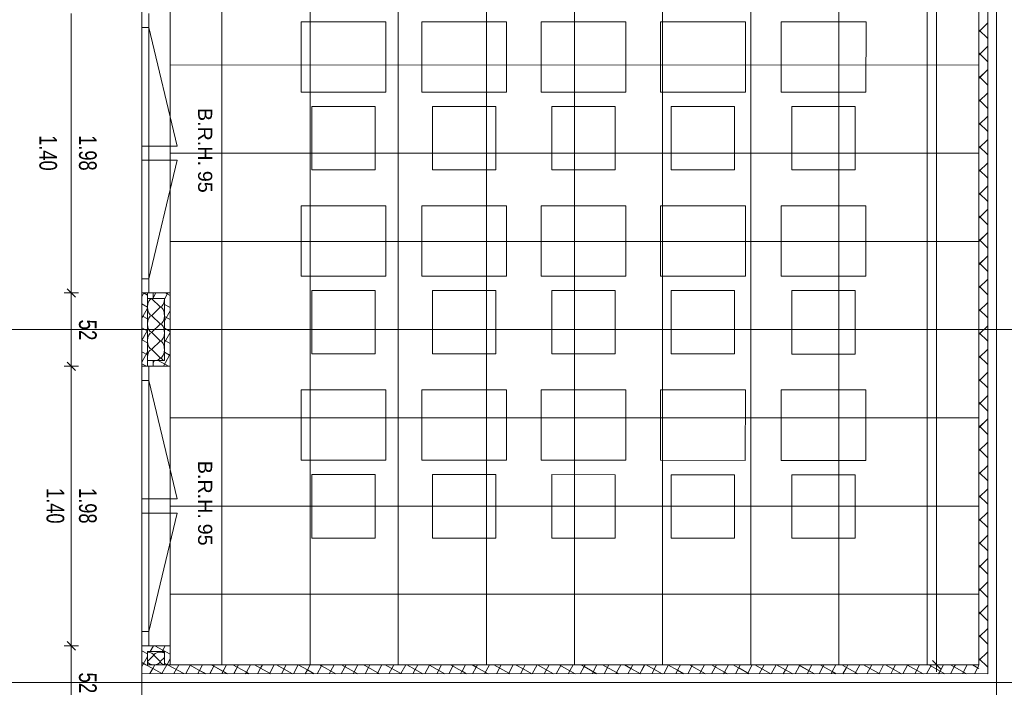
# Model space of a CAD drawing. Extents: x 229 to 926, y 37 to 878.
# Tile 67 of 201: x 364 to 504, y 415 to 509. Entities that reach past the tile are written whole.
import ezdxf
from ezdxf.lldxf.tags import DXFTag

# ---------------------------------------------------------------- set-up
doc = ezdxf.new("R2010")
doc.units = 0
doc.layers.get('0').update_dxf_attribs({"linetype": 'fein_strichliert', "lineweight": 13})
for name, color, linetype, lineweight in [('Ausstattung', 7, 'Continuous', 25), ('Axen', 7, 'Continuous', 25), ('Axen-A03CP9SWA9', 7, 'Continuous', 25), ('Deckenspiegel', 7, 'Continuous', 25), ('Fenster', 7, 'Continuous', 25), ('Fenster-A03CP9T0A9', 7, 'Continuous', 25), ('Fullfläche', 7, 'Continuous', 25), ('Fullfläche-A03CP9SXA9', 7, 'Continuous', 25), ('Maßlinien', 7, 'Continuous', 25), ('Maßlinien-A03CP9T3A9', 7, 'Continuous', 25), ('Wände', 7, 'Continuous', 25), ('Wände-A03CP9T2A9', 7, 'Continuous', 25)]:
    doc.layers.add(name, color=color, linetype=linetype, lineweight=lineweight)
doc.styles.get("Standard").update_dxf_attribs({"font": 'arial.ttf'})
tags = doc.linetypes.add('ALL_S25', pattern=[0.001, 0, -0.001]).pattern_tags.tags
tags[6:7] = [DXFTag(74, 4), DXFTag(75, 0), DXFTag(340, '0'), DXFTag(46, 1.0), DXFTag(50, 0.0), DXFTag(44, 0.0), DXFTag(45, 0.0)]
tags[4:5] = [DXFTag(74, 4), DXFTag(75, 0), DXFTag(340, '0'), DXFTag(46, 1.0), DXFTag(50, 0.0), DXFTag(44, 0.0), DXFTag(45, 0.0)]
tags = doc.linetypes.add('ALL_S25-A03CP9T4A9', pattern=[0.001, 0, -0.001]).pattern_tags.tags
tags[6:7] = [DXFTag(74, 4), DXFTag(75, 0), DXFTag(340, '0'), DXFTag(46, 1.0), DXFTag(50, 0.0), DXFTag(44, 0.0), DXFTag(45, 0.0)]
tags[4:5] = [DXFTag(74, 4), DXFTag(75, 0), DXFTag(340, '0'), DXFTag(46, 1.0), DXFTag(50, 0.0), DXFTag(44, 0.0), DXFTag(45, 0.0)]
tags = doc.linetypes.add('fein_strichliert', pattern=[4, 1, -2, 1]).pattern_tags.tags
tags[8:9] = [DXFTag(74, 4), DXFTag(75, 0), DXFTag(340, '0'), DXFTag(46, 0.0), DXFTag(50, 0.0), DXFTag(44, 0.0), DXFTag(45, 0.0)]
tags[6:7] = [DXFTag(74, 4), DXFTag(75, 0), DXFTag(340, '0'), DXFTag(46, 0.0), DXFTag(50, 0.0), DXFTag(44, 0.0), DXFTag(45, 0.0)]
tags[4:5] = [DXFTag(74, 4), DXFTag(75, 0), DXFTag(340, '0'), DXFTag(46, 0.0), DXFTag(50, 0.0), DXFTag(44, 0.0), DXFTag(45, 0.0)]
tags = doc.linetypes.add('VERDECKT2_S2', pattern=[0.0027, 0.002, -0.0007]).pattern_tags.tags
tags[6:7] = [DXFTag(74, 4), DXFTag(75, 0), DXFTag(340, '0'), DXFTag(46, 1.0), DXFTag(50, 0.0), DXFTag(44, 0.0), DXFTag(45, 0.0)]
tags[4:5] = [DXFTag(74, 4), DXFTag(75, 0), DXFTag(340, '0'), DXFTag(46, 1.0), DXFTag(50, 0.0), DXFTag(44, 0.0), DXFTag(45, 0.0)]
tags = doc.linetypes.add('VERDECKT2_S2-A03CP9T6A9', pattern=[0.0027, 0.002, -0.0007]).pattern_tags.tags
tags[6:7] = [DXFTag(74, 4), DXFTag(75, 0), DXFTag(340, '0'), DXFTag(46, 1.0), DXFTag(50, 0.0), DXFTag(44, 0.0), DXFTag(45, 0.0)]
tags[4:5] = [DXFTag(74, 4), DXFTag(75, 0), DXFTag(340, '0'), DXFTag(46, 1.0), DXFTag(50, 0.0), DXFTag(44, 0.0), DXFTag(45, 0.0)]

# ---------------------------------------------------------------- blocks, each defined once
blk = doc.blocks.new('Referenz-A03CP9SSA9', base_point=(255.73, 65.7))
at = {"layer": 'Ausstattung', "color": 0, "lineweight": -2}
for p, q in [((416.24, 508.98), (404.22, 508.98)), ((404.22, 508.98), (404.22, 498.99)), ((416.24, 498.99), (416.24, 508.98)), ((433.34, 508.98), (421.32, 508.98)), ((421.32, 508.98), (421.32, 498.99)), ((433.34, 498.98), (433.34, 508.98)), ((438.26, 508.97), (438.25, 498.98)), ((450.28, 508.97), (438.26, 508.97)), ((450.28, 498.98), (450.28, 508.97)), ((467.21, 508.97), (455.19, 508.97)), ((455.19, 508.97), (455.19, 498.98)), ((467.21, 498.98), (467.21, 508.97)), ((484.32, 508.97), (472.29, 508.97)), ((472.29, 508.97), (472.29, 498.98)), ((484.31, 498.98), (484.32, 508.97)), ((404.22, 498.99), (416.24, 498.99)), ((421.32, 498.99), (433.34, 498.98)), ((438.25, 498.98), (450.28, 498.98)), ((455.19, 498.98), (467.21, 498.98)), ((472.29, 498.98), (484.31, 498.98)), ((414.72, 496.95), (405.74, 496.96)), ((405.74, 496.96), (405.74, 487.98)), ((414.71, 487.98), (414.72, 496.95)), ((431.82, 496.95), (422.84, 496.95)), ((422.84, 496.95), (422.84, 487.98)), ((431.82, 487.98), (431.82, 496.95)), ((448.75, 496.95), (439.78, 496.95)), ((439.78, 496.95), (439.78, 487.98)), ((448.75, 487.98), (448.75, 496.95)), ((465.69, 496.95), (456.71, 496.95)), ((456.71, 496.95), (456.71, 487.97)), ((465.69, 487.97), (465.69, 496.95)), ((482.79, 496.95), (473.81, 496.95)), ((473.81, 496.95), (473.81, 487.97)), ((482.79, 487.97), (482.79, 496.95)), ((405.74, 487.98), (414.71, 487.98)), ((422.84, 487.98), (431.82, 487.98)), ((439.78, 487.98), (448.75, 487.98)), ((456.71, 487.97), (465.69, 487.97)), ((473.81, 487.97), (482.79, 487.97)), ((404.22, 482.9), (404.21, 472.91)), ((416.24, 482.9), (404.22, 482.9)), ((416.24, 472.91), (416.24, 482.9)), ((433.34, 482.9), (421.32, 482.9)), ((421.32, 482.9), (421.32, 472.91)), ((433.34, 472.91), (433.34, 482.9)), ((450.28, 482.9), (438.25, 482.9)), ((438.25, 482.9), (438.25, 472.91)), ((450.27, 472.9), (450.28, 482.9)), ((455.19, 482.89), (455.18, 472.9)), ((467.21, 482.89), (455.19, 482.89)), ((467.21, 472.9), (467.21, 482.89)), ((484.31, 482.89), (472.29, 482.89)), ((472.29, 482.89), (472.29, 472.9)), ((484.31, 472.9), (484.31, 482.89)), ((404.21, 472.91), (416.24, 472.91)), ((421.32, 472.91), (433.34, 472.91)), ((438.25, 472.91), (450.27, 472.9)), ((455.18, 472.9), (467.21, 472.9)), ((472.29, 472.9), (484.31, 472.9)), ((414.71, 470.88), (405.74, 470.88)), ((405.74, 470.88), (405.74, 461.9)), ((414.71, 461.9), (414.71, 470.88)), ((431.82, 470.87), (422.84, 470.88)), ((422.84, 470.88), (422.84, 461.9)), ((431.82, 461.9), (431.82, 470.87)), ((448.75, 470.87), (439.77, 470.87)), ((439.77, 470.87), (439.77, 461.9)), ((448.75, 461.9), (448.75, 470.87)), ((465.68, 470.87), (456.71, 470.87)), ((456.71, 470.87), (456.71, 461.9)), ((465.68, 461.9), (465.68, 470.87)), ((482.79, 470.87), (473.81, 470.87)), ((473.81, 470.87), (473.81, 461.89)), ((482.79, 461.89), (482.79, 470.87)), ((405.74, 461.9), (414.71, 461.9)), ((422.84, 461.9), (431.82, 461.9)), ((439.77, 461.9), (448.75, 461.9)), ((456.71, 461.9), (465.68, 461.9)), ((473.81, 461.89), (482.79, 461.89)), ((416.24, 456.82), (404.21, 456.82)), ((404.21, 456.82), (404.21, 446.83)), ((416.23, 446.83), (416.24, 456.82)), ((421.32, 456.82), (421.31, 446.83)), ((433.34, 456.82), (421.32, 456.82)), ((433.34, 446.83), (433.34, 456.82)), ((450.27, 456.82), (438.25, 456.82)), ((438.25, 456.82), (438.25, 446.83)), ((450.27, 446.83), (450.27, 456.82)), ((467.21, 456.82), (455.18, 456.82)), ((455.18, 456.82), (455.18, 446.83)), ((467.2, 446.82), (467.21, 456.82)), ((472.29, 456.81), (472.28, 446.82)), ((484.31, 456.81), (472.29, 456.81)), ((484.31, 446.82), (484.31, 456.81)), ((404.21, 446.83), (416.23, 446.83)), ((421.31, 446.83), (433.34, 446.83)), ((438.25, 446.83), (450.27, 446.83)), ((455.18, 446.83), (467.2, 446.82)), ((472.28, 446.82), (484.31, 446.82)), ((405.74, 444.8), (405.73, 435.82)), ((414.71, 444.8), (405.74, 444.8)), ((414.71, 435.82), (414.71, 444.8)), ((431.81, 444.8), (422.84, 444.8)), ((422.84, 444.8), (422.84, 435.82)), ((431.81, 435.82), (431.81, 444.8)), ((448.75, 444.79), (439.77, 444.8)), ((439.77, 444.8), (439.77, 435.82)), ((448.75, 435.82), (448.75, 444.79)), ((456.71, 444.79), (456.7, 435.82)), ((465.68, 444.79), (456.71, 444.79)), ((465.68, 435.82), (465.68, 444.79)), ((482.78, 444.79), (473.81, 444.79)), ((473.81, 444.79), (473.81, 435.82)), ((482.78, 435.82), (482.78, 444.79)), ((405.73, 435.82), (414.71, 435.82)), ((422.84, 435.82), (431.81, 435.82)), ((439.77, 435.82), (448.75, 435.82)), ((456.7, 435.82), (465.68, 435.82)), ((473.81, 435.82), (482.78, 435.82))]:
    blk.add_line(p, q, dxfattribs=at)
at = {"layer": 'Axen', "color": 0, "linetype": 'ALL_S25', "lineweight": -2, "ltscale": 0.13}
for p, q in [((381.63, 66.03), (381.63, 801.55)), ((502.83, 66.03), (502.83, 801.55)), ((735.55, 465.35), (301.68, 465.35)), ((735.55, 415.35), (301.67, 415.35))]:
    blk.add_line(p, q, dxfattribs=at)
at = {"layer": 'Fenster', "color": 0, "lineweight": -2}
for p, q in [((382.63, 510.15), (382.63, 470.55)), ((382.63, 508.15), (381.63, 508.15)), ((382.63, 491.35), (381.63, 491.35)), ((381.63, 489.35), (382.63, 489.35)), ((382.63, 472.55), (381.63, 472.55)), ((385.63, 470.55), (381.63, 470.55)), ((385.63, 470.55), (381.63, 470.55)), ((385.63, 470.55), (381.63, 470.55)), ((385.63, 470.55), (381.63, 470.55)), ((385.63, 460.15), (381.63, 460.15)), ((385.63, 460.15), (381.63, 460.15)), ((385.63, 460.15), (381.63, 460.15)), ((385.63, 460.15), (381.63, 460.15)), ((382.63, 460.15), (382.63, 420.55)), ((382.63, 458.15), (381.63, 458.15)), ((382.63, 441.35), (381.63, 441.35)), ((381.63, 439.35), (382.63, 439.35)), ((382.63, 422.55), (381.63, 422.55)), ((385.63, 420.55), (381.63, 420.55))]:
    blk.add_line(p, q, dxfattribs=at)
at = {"layer": 'Fenster', "color": 0, "linetype": 'VERDECKT2_S2', "lineweight": -2, "ltscale": 0.13}
for p, q in [((382.63, 508.15), (386.63, 491.35)), ((386.63, 491.35), (382.63, 491.35)), ((386.63, 489.35), (382.63, 489.35)), ((382.63, 472.55), (386.63, 489.35)), ((382.63, 458.15), (386.63, 441.35)), ((386.63, 441.35), (382.63, 441.35)), ((386.63, 439.35), (382.63, 439.35)), ((382.63, 422.55), (386.63, 439.35))]:
    blk.add_line(p, q, dxfattribs=at)
at = {"layer": 'Fullfläche', "color": 0, "lineweight": -2}
for p, q in [((501.58, 508.8), (500.33, 507.56)), ((501.58, 506.6), (500.33, 507.85)), ((501.58, 505.5), (500.33, 504.26)), ((501.58, 503.3), (500.33, 504.55)), ((501.58, 502.2), (500.33, 500.95)), ((501.58, 500), (500.33, 501.25)), ((501.58, 498.9), (500.33, 497.65)), ((501.58, 496.7), (500.33, 497.95)), ((501.58, 495.6), (500.33, 494.35)), ((501.58, 493.4), (500.33, 494.65)), ((501.58, 492.3), (500.33, 491.05)), ((501.58, 490.1), (500.33, 491.35)), ((501.58, 489), (500.33, 487.75)), ((501.58, 486.8), (500.33, 488.05)), ((501.58, 485.7), (500.33, 484.45)), ((501.58, 483.5), (500.33, 484.75)), ((501.58, 482.4), (500.33, 481.15)), ((501.58, 480.2), (500.33, 481.45)), ((501.58, 479.1), (500.33, 477.85)), ((501.58, 476.9), (500.33, 478.15)), ((501.58, 475.8), (500.33, 474.55)), ((501.58, 473.6), (500.33, 474.85)), ((501.58, 472.5), (500.33, 471.25)), ((381.93, 470.55), (381.63, 470)), ((381.88, 470.55), (382.43, 470.24)), ((383.63, 470.55), (383.23, 469.83)), ((384.97, 470.55), (385.24, 470.4)), ((385.32, 470.55), (385.24, 470.4)), ((501.58, 470.3), (500.33, 471.55)), ((383.03, 469.72), (384.23, 468.57)), ((383.23, 469.8), (383.34, 469.75)), ((385.24, 470.39), (384.83, 469.66)), ((385.24, 470.4), (385.63, 470.18)), ((501.58, 469.2), (500.33, 467.95)), ((381.63, 468.99), (382.43, 468.55)), ((382.43, 468.38), (381.79, 467.21)), ((384.23, 468.52), (383.03, 467.37)), ((384.83, 468.92), (385.63, 468.49)), ((385.63, 468.03), (384.83, 466.58)), ((501.58, 467), (500.33, 468.25)), ((381.63, 467.29), (381.79, 467.21)), ((381.79, 467.21), (381.63, 466.92)), ((381.8, 467.21), (382.43, 466.86)), ((383.03, 467.32), (384.23, 466.17)), ((384.83, 467.23), (385.63, 466.79)), ((381.63, 465.6), (382.38, 465.19)), ((382.38, 465.19), (381.63, 463.83)), ((382.43, 465.29), (382.38, 465.19)), ((382.38, 465.19), (382.43, 465.16)), ((384.23, 466.12), (383.03, 464.97)), ((384.83, 465.54), (385.63, 465.1)), ((385.63, 464.95), (384.98, 463.76)), ((501.58, 465.9), (500.33, 464.65)), ((501.58, 463.7), (500.33, 464.95)), ((381.63, 463.91), (382.43, 463.47)), ((383.03, 464.92), (384.23, 463.77)), ((384.23, 463.72), (383.03, 462.57)), ((384.83, 463.84), (384.98, 463.76)), ((384.98, 463.76), (384.83, 463.49)), ((384.98, 463.76), (385.63, 463.4)), ((382.43, 462.21), (381.63, 460.75)), ((381.63, 462.21), (382.43, 461.77)), ((383.03, 462.52), (384.23, 461.37)), ((384.83, 462.15), (385.57, 461.74)), ((501.58, 462.6), (500.33, 461.35)), ((383.43, 460.95), (383.23, 460.58)), ((384.23, 461.32), (383.84, 460.95)), ((383.94, 460.95), (385.39, 460.15)), ((385.57, 461.74), (384.69, 460.15)), ((385.63, 461.86), (385.57, 461.75)), ((385.57, 461.74), (385.63, 461.71)), ((501.58, 460.4), (500.33, 461.65)), ((381.63, 460.52), (382.31, 460.15)), ((501.58, 459.3), (500.33, 458.05)), ((501.58, 457.1), (500.33, 458.35)), ((501.58, 456), (500.33, 454.75)), ((501.58, 453.8), (500.33, 455.05)), ((501.58, 452.7), (500.33, 451.45)), ((501.58, 450.5), (500.33, 451.75)), ((501.58, 449.4), (500.33, 448.15)), ((501.58, 447.2), (500.33, 448.45)), ((501.58, 446.1), (500.33, 444.85)), ((501.58, 443.9), (500.33, 445.15)), ((501.58, 442.8), (500.33, 441.55)), ((501.58, 440.6), (500.33, 441.85)), ((501.58, 439.5), (500.33, 438.25)), ((501.58, 437.3), (500.33, 438.55)), ((501.58, 436.2), (500.33, 434.95)), ((501.58, 434), (500.33, 435.25)), ((501.58, 432.9), (500.33, 431.65)), ((501.58, 430.7), (500.33, 431.95)), ((501.58, 429.6), (500.33, 428.35)), ((501.58, 427.4), (500.33, 428.65)), ((501.58, 426.3), (500.33, 425.05)), ((501.58, 424.1), (500.33, 425.35)), ((501.58, 423), (500.33, 421.75)), ((501.58, 420.8), (500.33, 422.05)), ((383.26, 420.55), (382.82, 419.75)), ((383.46, 420.55), (384.61, 419.91)), ((384.96, 420.55), (384.61, 419.91)), ((381.63, 419.85), (382.43, 419.41)), ((382.43, 419.04), (381.78, 417.85)), ((382.45, 418.3), (383.32, 419.2)), ((383.35, 419.2), (384.22, 418.3)), ((384.25, 418.3), (384.83, 418.9)), ((384.61, 419.91), (384.52, 419.75)), ((384.61, 419.91), (385.63, 419.35)), ((501.58, 419.7), (500.33, 418.45)), ((381.63, 418.16), (382.2, 417.85)), ((381.78, 417.85), (381.63, 417.58)), ((382.2, 417.85), (383.18, 417.31)), ((383.47, 417.85), (383.18, 417.31)), ((385.17, 417.85), (384.48, 416.6)), ((384.83, 418.09), (385.19, 417.9)), ((385.19, 417.9), (385.17, 417.85)), ((385.63, 418.7), (385.2, 417.9)), ((385.2, 417.9), (385.29, 417.85)), ((385.29, 417.85), (387.56, 416.6)), ((386.86, 417.85), (386.17, 416.6)), ((388.55, 417.85), (387.87, 416.6)), ((388.37, 417.85), (389.81, 417.05)), ((390.25, 417.84), (389.82, 417.05)), ((391.83, 417.64), (391.26, 416.59)), ((391.45, 417.84), (391.83, 417.64)), ((391.94, 417.84), (391.83, 417.64)), ((391.83, 417.64), (393.73, 416.59)), ((393.64, 417.84), (392.95, 416.59)), ((394.54, 417.84), (396.45, 416.8)), ((395.33, 417.84), (394.65, 416.59)), ((397.03, 417.84), (396.45, 416.8)), ((397.62, 417.84), (398.46, 417.38)), ((398.72, 417.84), (398.47, 417.38)), ((400.41, 417.84), (399.73, 416.59)), ((400.71, 417.84), (402.98, 416.59)), ((402.11, 417.84), (401.42, 416.59)), ((403.8, 417.84), (403.12, 416.59)), ((403.79, 417.84), (405.1, 417.12)), ((405.5, 417.84), (405.1, 417.12)), ((407.12, 417.71), (406.5, 416.59)), ((406.87, 417.84), (407.12, 417.71)), ((407.19, 417.84), (407.12, 417.71)), ((407.12, 417.71), (409.15, 416.59)), ((408.88, 417.84), (408.2, 416.59)), ((410.58, 417.84), (409.89, 416.59)), ((409.96, 417.84), (411.73, 416.87)), ((412.27, 417.84), (411.74, 416.87)), ((413.04, 417.84), (413.75, 417.45)), ((413.97, 417.84), (413.76, 417.45)), ((415.66, 417.84), (414.98, 416.59)), ((416.13, 417.84), (418.37, 416.61)), ((417.36, 417.84), (416.67, 416.59)), ((419.05, 417.84), (418.37, 416.61)), ((419.21, 417.84), (420.39, 417.19)), ((420.75, 417.84), (420.39, 417.2)), ((422.4, 417.78), (421.75, 416.59)), ((422.29, 417.84), (422.4, 417.78)), ((422.44, 417.84), (422.41, 417.78)), ((422.41, 417.78), (424.57, 416.59)), ((424.13, 417.84), (423.45, 416.59)), ((425.83, 417.84), (425.14, 416.59)), ((425.38, 417.84), (427.02, 416.94)), ((427.52, 417.84), (427.03, 416.94)), ((428.46, 417.84), (429.04, 417.52)), ((429.04, 417.52), (428.53, 416.59)), ((429.22, 417.84), (429.04, 417.52)), ((429.04, 417.52), (430.74, 416.59)), ((430.91, 417.84), (430.22, 416.59)), ((431.55, 417.84), (433.66, 416.68)), ((432.6, 417.84), (431.92, 416.59)), ((434.3, 417.84), (433.66, 416.68)), ((434.63, 417.84), (435.68, 417.27)), ((435.99, 417.84), (435.68, 417.27)), ((437.69, 417.84), (437, 416.59)), ((437.72, 417.84), (439.99, 416.59)), ((439.38, 417.84), (438.7, 416.59)), ((441.08, 417.84), (440.39, 416.59)), ((440.8, 417.84), (442.31, 417.01)), ((442.77, 417.84), (442.32, 417.01)), ((444.33, 417.59), (443.78, 416.59)), ((443.88, 417.84), (444.33, 417.59)), ((444.47, 417.84), (444.33, 417.59)), ((444.33, 417.59), (446.16, 416.59)), ((446.16, 417.84), (445.47, 416.59)), ((446.97, 417.84), (448.95, 416.75)), ((447.85, 417.84), (447.17, 416.59)), ((449.55, 417.84), (448.95, 416.75)), ((450.05, 417.84), (450.96, 417.34)), ((451.24, 417.84), (450.97, 417.34)), ((452.94, 417.84), (452.25, 416.59)), ((453.14, 417.84), (455.41, 416.59)), ((454.63, 417.84), (453.94, 416.59)), ((456.32, 417.84), (455.64, 416.59)), ((456.22, 417.84), (457.6, 417.08)), ((458.02, 417.84), (457.6, 417.08)), ((459.62, 417.66), (459.03, 416.59)), ((459.3, 417.84), (459.62, 417.66)), ((459.71, 417.84), (459.62, 417.67)), ((459.62, 417.66), (461.58, 416.59)), ((461.41, 417.84), (460.72, 416.59)), ((462.39, 417.84), (464.23, 416.82)), ((463.1, 417.84), (462.42, 416.59)), ((464.8, 417.84), (464.24, 416.82)), ((465.47, 417.84), (466.25, 417.41)), ((466.49, 417.84), (466.26, 417.41)), ((468.18, 417.84), (467.5, 416.59)), ((468.56, 417.84), (470.83, 416.59)), ((469.88, 417.84), (469.19, 416.59)), ((471.57, 417.84), (470.89, 416.59)), ((471.64, 417.84), (472.89, 417.15)), ((473.27, 417.84), (472.89, 417.15)), ((474.9, 417.73), (474.27, 416.58)), ((474.72, 417.83), (474.9, 417.74)), ((474.96, 417.83), (474.91, 417.74)), ((474.91, 417.73), (477, 416.58)), ((476.65, 417.83), (475.97, 416.58)), ((478.35, 417.83), (477.66, 416.58)), ((477.81, 417.83), (479.52, 416.89)), ((480.04, 417.83), (479.53, 416.89)), ((480.89, 417.83), (481.54, 417.48)), ((481.54, 417.48), (481.05, 416.58)), ((481.74, 417.83), (481.54, 417.48)), ((481.54, 417.48), (483.17, 416.58)), ((483.43, 417.83), (482.75, 416.58)), ((483.98, 417.83), (486.16, 416.63)), ((485.13, 417.83), (484.44, 416.58)), ((486.82, 417.83), (486.16, 416.63)), ((487.06, 417.83), (488.18, 417.22)), ((488.52, 417.83), (488.18, 417.22)), ((490.19, 417.8), (489.52, 416.58)), ((490.14, 417.83), (490.19, 417.81)), ((490.21, 417.83), (490.2, 417.81)), ((490.2, 417.81), (492.42, 416.58)), ((491.9, 417.83), (491.22, 416.58)), ((493.6, 417.83), (492.91, 416.58)), ((493.23, 417.83), (494.81, 416.96)), ((495.29, 417.83), (494.82, 416.96)), ((496.83, 417.55), (496.3, 416.58)), ((496.31, 417.83), (496.83, 417.55)), ((496.99, 417.83), (496.83, 417.55)), ((496.83, 417.55), (498.59, 416.58)), ((498.68, 417.83), (497.99, 416.58)), ((499.4, 417.83), (500.33, 417.32)), ((500.33, 417.76), (499.69, 416.58)), ((501.58, 417.5), (500.33, 418.75)), ((383.18, 417.31), (382.78, 416.6)), ((383.18, 417.31), (384.48, 416.6)), ((389.81, 417.05), (389.56, 416.6)), ((389.82, 417.05), (390.65, 416.59)), ((396.45, 416.79), (396.34, 416.59)), ((396.45, 416.79), (396.82, 416.59)), ((398.46, 417.38), (398.03, 416.59)), ((398.47, 417.38), (399.9, 416.59)), ((405.1, 417.12), (404.81, 416.59)), ((405.1, 417.12), (406.07, 416.59)), ((411.74, 416.86), (411.59, 416.59)), ((411.74, 416.87), (412.24, 416.59)), ((413.75, 417.45), (413.28, 416.59)), ((413.76, 417.45), (415.32, 416.59)), ((418.37, 416.61), (418.36, 416.59)), ((418.38, 416.61), (418.4, 416.59)), ((420.39, 417.19), (420.06, 416.59)), ((420.39, 417.19), (421.49, 416.59)), ((427.02, 416.93), (426.83, 416.59)), ((427.03, 416.94), (427.66, 416.59)), ((433.66, 416.68), (433.61, 416.59)), ((433.66, 416.68), (433.82, 416.59)), ((435.68, 417.26), (435.31, 416.59)), ((435.68, 417.26), (436.91, 416.59)), ((442.31, 417.01), (442.08, 416.59)), ((442.32, 417.01), (443.08, 416.59)), ((448.95, 416.75), (448.86, 416.59)), ((448.95, 416.75), (449.24, 416.59)), ((450.96, 417.33), (450.55, 416.59)), ((450.97, 417.34), (452.33, 416.59)), ((457.6, 417.08), (457.33, 416.59)), ((457.6, 417.08), (458.5, 416.59)), ((464.24, 416.82), (464.11, 416.59)), ((464.24, 416.82), (464.66, 416.59)), ((466.25, 417.4), (465.8, 416.59)), ((466.26, 417.41), (467.75, 416.59)), ((472.89, 417.15), (472.58, 416.59)), ((472.89, 417.15), (473.92, 416.58)), ((479.52, 416.89), (479.36, 416.58)), ((479.53, 416.89), (480.08, 416.58)), ((486.16, 416.63), (486.13, 416.58)), ((486.16, 416.63), (486.25, 416.58)), ((488.18, 417.22), (487.83, 416.58)), ((488.18, 417.22), (489.34, 416.58)), ((494.81, 416.96), (494.6, 416.58)), ((494.82, 416.96), (495.5, 416.58))]:
    blk.add_line(p, q, dxfattribs=at)
for centre, major_axis, start_param, end_param in [((383.03, 468.55), (0, -1.18), 3.141593, 6.283185), ((384.23, 469.75), (0, -1.18), 0, 1.570791), ((384.23, 467.35), (0, -1.18), 1.570796, 3.141593), ((383.03, 466.15), (0, -1.18), 3.141593, 6.283185), ((384.23, 467.35), (0, -1.18), 0, 1.570796), ((384.23, 464.95), (0, -1.18), 1.570796, 3.141593), ((384.23, 464.95), (0, -1.18), 0, 1.570796), ((383.03, 463.75), (0, -1.18), 3.141593, 6.283185), ((384.23, 462.55), (0, -1.18), 1.570796, 3.141593), ((383.03, 461.35), (0, -1.18), 3.141593, 5.059419), ((384.23, 462.55), (0, -1.18), 0, 1.570796), ((384.23, 460.15), (0, -1.18), 2.318991, 3.141593), ((382.43, 419.2), (0.882, 0), 0, 1.570796), ((384.23, 419.2), (0.882, 0), 1.570796, 3.141593), ((384.23, 419.2), (0.882, 0), 0.822665, 1.570796), ((383.33, 418.3), (0.882, 0), 3.141593, 6.283185), ((385.13, 418.3), (0.882, 0), 3.141593, 4.365315)]:
    blk.add_ellipse(centre, major_axis=major_axis, ratio=0.5, start_param=start_param, end_param=end_param, dxfattribs=at)
at = {"layer": 'Maßlinien', "color": 0, "lineweight": -2}
for p, q in [((494.33, 630.25), (494.33, 417.85)), ((371.63, 470.55), (371.63, 510.15)), ((371.63, 470.55), (370.63, 470.55)), ((372.23, 469.95), (371.03, 471.15)), ((371.63, 470.55), (372.63, 470.55)), ((371.63, 460.15), (371.63, 470.55)), ((372.23, 459.55), (371.03, 460.75)), ((371.63, 460.15), (370.63, 460.15)), ((371.63, 460.15), (372.63, 460.15)), ((371.63, 420.55), (371.63, 460.15)), ((371.63, 420.55), (370.63, 420.55)), ((372.23, 419.95), (371.03, 421.15)), ((371.63, 420.55), (372.63, 420.55)), ((371.63, 410.15), (371.63, 420.55)), ((494.33, 417.85), (493.33, 417.85)), ((493.73, 418.45), (494.93, 417.25)), ((494.33, 417.85), (495.33, 417.85)), ((494.33, 417.85), (494.33, 416.85))]:
    blk.add_line(p, q, dxfattribs=at)
at = {"layer": 'Wände', "color": 0, "lineweight": -2}
for p, q in [((385.63, 662.85), (385.63, 417.85)), ((501.58, 416.58), (501.58, 630.25)), ((502.83, 630.25), (502.83, 450.44)), ((381.63, 615.35), (381.63, 365.35)), ((500.33, 417.85), (500.33, 515.35)), ((382.43, 470.55), (382.43, 460.15)), ((383.23, 470.55), (383.23, 469.75)), ((384.83, 469.75), (382.43, 469.75)), ((384.83, 460.95), (384.83, 469.75)), ((382.43, 460.95), (384.63, 460.95)), ((383.23, 460.95), (383.23, 460.15)), ((384.63, 460.95), (384.83, 460.95)), ((502.83, 450.44), (502.83, 400.45)), ((382.43, 417.85), (382.43, 419.75)), ((382.43, 419.75), (384.83, 419.75)), ((384.83, 419.75), (384.83, 417.85)), ((500.33, 417.85), (382.43, 417.85)), ((501.58, 416.58), (381.63, 416.6)), ((381.63, 415.35), (502.83, 415.35))]:
    blk.add_line(p, q, dxfattribs=at)
at = {"layer": 'Maßlinien', "color": 0, "lineweight": -2, "attachment_point": 1, "rotation": 270}
for s, insert, char_height in [('{\\fArial;B.R.H.}', (391.61, 496.76), 2), ('{\\W0.74;\\fArial;1.40}', (369.6, 492.9), 2.5), ('{\\W0.74;\\fArial;1.98}', (375.22, 492.9), 2.5), ('{\\fArial;95}', (391.61, 487.85), 2), ('{\\W0.76;\\fArial;52}', (375.22, 466.77), 2.5), ('{\\fArial;B.R.H.}', (391.61, 446.76), 2), ('{\\W0.74;\\fArial;1.40}', (370.62, 442.9), 2.5), ('{\\W0.74;\\fArial;1.98}', (375.22, 442.9), 2.5), ('{\\fArial;95}', (391.61, 437.85), 2), ('{\\W0.76;\\fArial;52}', (375.22, 416.77), 2.5)]:
    blk.add_mtext(s, dxfattribs=dict(at, insert=insert, char_height=char_height))
blk = doc.blocks.new('Referenz-A03CP9T9A9', base_point=(255.73, 65.71))
at = {"layer": 'Axen-A03CP9SWA9', "color": 0, "linetype": 'ALL_S25-A03CP9T4A9', "lineweight": -2, "ltscale": 0.13}
for p, q in [((381.63, 66.03), (381.63, 801.55)), ((502.83, 66.03), (502.83, 801.55)), ((735.55, 465.35), (301.68, 465.35)), ((735.55, 415.35), (301.67, 415.35))]:
    blk.add_line(p, q, dxfattribs=at)
at = {"layer": 'Deckenspiegel', "color": 0, "lineweight": -2}
for p, q in [((385.63, 417.85), (385.63, 662.85)), ((392.98, 662.84), (392.98, 417.84)), ((405.48, 662.84), (405.48, 417.84)), ((417.98, 662.84), (417.98, 417.84)), ((430.48, 662.85), (430.48, 417.84)), ((442.98, 662.85), (442.98, 417.84)), ((455.48, 662.85), (455.48, 417.84)), ((467.98, 662.85), (467.98, 417.84)), ((480.48, 662.85), (480.48, 417.84)), ((492.98, 662.85), (492.98, 417.84)), ((500.33, 662.85), (500.33, 417.85)), ((385.63, 502.84), (500.33, 502.85)), ((385.63, 490.34), (500.33, 490.35)), ((385.63, 477.84), (500.33, 477.85)), ((385.63, 465.34), (500.33, 465.35)), ((385.63, 452.84), (500.33, 452.85)), ((385.63, 440.34), (500.33, 440.35)), ((385.63, 427.84), (500.33, 427.85)), ((500.33, 417.83), (385.63, 417.85))]:
    blk.add_line(p, q, dxfattribs=at)
at = {"layer": 'Fenster-A03CP9T0A9', "color": 0, "lineweight": -2}
for p, q in [((382.63, 510.15), (382.63, 470.55)), ((382.63, 508.15), (381.63, 508.15)), ((382.63, 491.35), (381.63, 491.35)), ((381.63, 489.35), (382.63, 489.35)), ((382.63, 472.55), (381.63, 472.55)), ((385.63, 470.55), (381.63, 470.55)), ((385.63, 460.15), (381.63, 460.15)), ((382.63, 460.15), (382.63, 420.55)), ((382.63, 458.15), (381.63, 458.15)), ((382.63, 441.35), (381.63, 441.35)), ((381.63, 439.35), (382.63, 439.35)), ((382.63, 422.55), (381.63, 422.55)), ((385.63, 420.55), (381.63, 420.55))]:
    blk.add_line(p, q, dxfattribs=at)
at = {"layer": 'Fenster-A03CP9T0A9', "color": 0, "linetype": 'VERDECKT2_S2-A03CP9T6A9', "lineweight": -2, "ltscale": 0.13}
for p, q in [((382.63, 508.15), (386.63, 491.35)), ((386.63, 491.35), (382.63, 491.35)), ((386.63, 489.35), (382.63, 489.35)), ((382.63, 472.55), (386.63, 489.35)), ((382.63, 458.15), (386.63, 441.35)), ((386.63, 441.35), (382.63, 441.35)), ((386.63, 439.35), (382.63, 439.35)), ((382.63, 422.55), (386.63, 439.35))]:
    blk.add_line(p, q, dxfattribs=at)
at = {"layer": 'Fullfläche-A03CP9SXA9', "color": 0, "lineweight": -2}
for p, q in [((501.58, 508.8), (500.33, 507.56)), ((501.58, 506.6), (500.33, 507.85)), ((501.58, 505.5), (500.33, 504.26)), ((501.58, 503.3), (500.33, 504.55)), ((501.58, 502.2), (500.33, 500.96)), ((501.58, 500), (500.33, 501.25)), ((501.58, 498.9), (500.33, 497.66)), ((501.58, 496.7), (500.33, 497.95)), ((501.58, 495.6), (500.33, 494.36)), ((501.58, 493.4), (500.33, 494.65)), ((501.58, 492.3), (500.33, 491.06)), ((501.58, 490.1), (500.33, 491.35)), ((501.58, 489), (500.33, 487.76)), ((501.58, 486.8), (500.33, 488.05)), ((501.58, 485.7), (500.33, 484.46)), ((501.58, 483.5), (500.33, 484.75)), ((501.58, 482.4), (500.33, 481.16)), ((501.58, 480.2), (500.33, 481.45)), ((501.58, 479.1), (500.33, 477.86)), ((501.58, 476.9), (500.33, 478.15)), ((501.58, 475.8), (500.33, 474.56)), ((501.58, 473.6), (500.33, 474.85)), ((501.58, 472.5), (500.33, 471.26)), ((381.93, 470.55), (381.63, 470)), ((381.88, 470.55), (382.43, 470.24)), ((383.63, 470.55), (383.23, 469.83)), ((384.97, 470.55), (385.24, 470.4)), ((385.32, 470.55), (385.24, 470.4)), ((501.58, 470.3), (500.33, 471.55)), ((383.03, 469.72), (384.23, 468.57)), ((383.23, 469.81), (383.34, 469.75)), ((385.24, 470.4), (384.83, 469.66)), ((385.24, 470.4), (385.63, 470.18)), ((501.58, 469.2), (500.33, 467.96)), ((381.63, 468.99), (382.43, 468.55)), ((382.43, 468.38), (381.79, 467.21)), ((384.23, 468.52), (383.03, 467.37)), ((384.83, 468.93), (385.63, 468.49)), ((385.63, 468.03), (384.83, 466.58)), ((501.58, 467), (500.33, 468.25)), ((381.63, 467.29), (381.79, 467.21)), ((381.79, 467.21), (381.63, 466.92)), ((381.8, 467.21), (382.43, 466.86)), ((383.03, 467.32), (384.23, 466.17)), ((384.83, 467.23), (385.63, 466.79)), ((381.63, 465.6), (382.38, 465.19)), ((382.38, 465.19), (381.63, 463.84)), ((382.43, 465.29), (382.38, 465.19)), ((382.38, 465.19), (382.43, 465.16)), ((384.23, 466.12), (383.03, 464.97)), ((384.83, 465.54), (385.63, 465.1)), ((385.63, 464.95), (384.98, 463.76)), ((501.58, 465.9), (500.33, 464.66)), ((501.58, 463.7), (500.33, 464.95)), ((381.63, 463.91), (382.43, 463.47)), ((383.03, 464.92), (384.23, 463.77)), ((384.23, 463.72), (383.03, 462.57)), ((384.83, 463.84), (384.98, 463.76)), ((384.98, 463.76), (384.83, 463.49)), ((384.98, 463.76), (385.63, 463.4)), ((382.43, 462.21), (381.63, 460.75)), ((381.63, 462.21), (382.43, 461.77)), ((383.03, 462.52), (384.23, 461.37)), ((384.83, 462.15), (385.57, 461.75)), ((501.58, 462.6), (500.33, 461.36)), ((383.43, 460.95), (383.23, 460.58)), ((384.23, 461.32), (383.84, 460.95)), ((383.94, 460.95), (385.39, 460.15)), ((385.57, 461.74), (384.69, 460.15)), ((385.63, 461.86), (385.57, 461.75)), ((385.57, 461.74), (385.63, 461.71)), ((501.58, 460.4), (500.33, 461.65)), ((381.63, 460.52), (382.31, 460.15)), ((501.58, 459.3), (500.33, 458.06)), ((501.58, 457.1), (500.33, 458.35)), ((501.58, 456), (500.33, 454.76)), ((501.58, 453.8), (500.33, 455.05)), ((501.58, 452.7), (500.33, 451.46)), ((501.58, 450.5), (500.33, 451.75)), ((501.58, 449.4), (500.33, 448.15)), ((501.58, 447.2), (500.33, 448.45)), ((501.58, 446.1), (500.33, 444.85)), ((501.58, 443.9), (500.33, 445.15)), ((501.58, 442.8), (500.33, 441.55)), ((501.58, 440.6), (500.33, 441.85)), ((501.58, 439.5), (500.33, 438.25)), ((501.58, 437.3), (500.33, 438.55)), ((501.58, 436.2), (500.33, 434.95)), ((501.58, 434), (500.33, 435.25)), ((501.58, 432.9), (500.33, 431.65)), ((501.58, 430.7), (500.33, 431.95)), ((501.58, 429.6), (500.33, 428.35)), ((501.58, 427.4), (500.33, 428.65)), ((501.58, 426.3), (500.33, 425.05)), ((501.58, 424.1), (500.33, 425.35)), ((501.58, 423), (500.33, 421.75)), ((501.58, 420.8), (500.33, 422.05)), ((383.26, 420.55), (382.82, 419.75)), ((383.46, 420.55), (384.61, 419.91)), ((384.96, 420.55), (384.61, 419.92)), ((381.63, 419.85), (382.43, 419.41)), ((382.43, 419.04), (381.78, 417.85)), ((382.45, 418.3), (383.32, 419.2)), ((383.35, 419.2), (384.22, 418.3)), ((384.25, 418.3), (384.83, 418.9)), ((384.61, 419.91), (384.52, 419.75)), ((384.61, 419.91), (385.63, 419.35)), ((501.58, 419.7), (500.33, 418.45)), ((381.63, 418.16), (382.2, 417.85)), ((381.78, 417.85), (381.63, 417.58)), ((382.2, 417.85), (383.18, 417.31)), ((383.47, 417.85), (383.18, 417.31)), ((385.17, 417.85), (384.48, 416.6)), ((384.83, 418.09), (385.19, 417.9)), ((385.19, 417.9), (385.17, 417.85)), ((385.63, 418.7), (385.2, 417.9)), ((385.2, 417.9), (385.29, 417.85)), ((385.29, 417.85), (387.56, 416.6)), ((386.86, 417.85), (386.17, 416.6)), ((388.55, 417.85), (387.87, 416.6)), ((388.37, 417.85), (389.81, 417.05)), ((390.25, 417.85), (389.82, 417.05)), ((391.83, 417.64), (391.26, 416.6)), ((391.45, 417.85), (391.83, 417.64)), ((391.94, 417.85), (391.83, 417.64)), ((391.83, 417.64), (393.73, 416.6)), ((393.64, 417.85), (392.95, 416.6)), ((394.54, 417.85), (396.45, 416.8)), ((395.33, 417.85), (394.65, 416.6)), ((397.03, 417.84), (396.45, 416.8)), ((397.62, 417.84), (398.46, 417.38)), ((398.72, 417.84), (398.47, 417.38)), ((400.41, 417.84), (399.73, 416.59)), ((400.71, 417.84), (402.98, 416.59)), ((402.11, 417.84), (401.42, 416.59)), ((403.8, 417.84), (403.12, 416.59)), ((403.79, 417.84), (405.1, 417.12)), ((405.5, 417.84), (405.1, 417.13)), ((407.12, 417.71), (406.5, 416.59)), ((406.87, 417.84), (407.12, 417.71)), ((407.19, 417.84), (407.12, 417.71)), ((407.12, 417.71), (409.15, 416.59)), ((408.88, 417.84), (408.2, 416.59)), ((410.58, 417.84), (409.89, 416.59)), ((409.96, 417.84), (411.73, 416.87)), ((412.27, 417.84), (411.74, 416.87)), ((413.04, 417.84), (413.75, 417.45)), ((413.97, 417.84), (413.76, 417.45)), ((415.66, 417.84), (414.98, 416.59)), ((416.13, 417.84), (418.37, 416.61)), ((417.36, 417.84), (416.67, 416.59)), ((419.05, 417.84), (418.37, 416.61)), ((419.21, 417.84), (420.39, 417.2)), ((420.75, 417.84), (420.39, 417.2)), ((422.4, 417.78), (421.75, 416.59)), ((422.29, 417.84), (422.4, 417.78)), ((422.44, 417.84), (422.41, 417.78)), ((422.41, 417.78), (424.57, 416.59)), ((424.13, 417.84), (423.45, 416.59)), ((425.83, 417.84), (425.14, 416.59)), ((425.38, 417.84), (427.02, 416.94)), ((427.52, 417.84), (427.03, 416.94)), ((428.46, 417.84), (429.04, 417.52)), ((429.04, 417.52), (428.53, 416.59)), ((429.22, 417.84), (429.04, 417.53)), ((429.04, 417.52), (430.74, 416.59)), ((430.91, 417.84), (430.22, 416.59)), ((431.55, 417.84), (433.66, 416.68)), ((432.6, 417.84), (431.92, 416.59)), ((434.3, 417.84), (433.66, 416.68)), ((434.63, 417.84), (435.68, 417.27)), ((435.99, 417.84), (435.68, 417.27)), ((437.69, 417.84), (437, 416.59)), ((437.72, 417.84), (439.99, 416.59)), ((439.38, 417.84), (438.7, 416.59)), ((441.08, 417.84), (440.39, 416.59)), ((440.8, 417.84), (442.31, 417.01)), ((442.77, 417.84), (442.31, 417.01)), ((444.33, 417.59), (443.78, 416.59)), ((443.88, 417.84), (444.33, 417.59)), ((444.47, 417.84), (444.33, 417.6)), ((444.33, 417.59), (446.16, 416.59)), ((446.16, 417.84), (445.47, 416.59)), ((446.97, 417.84), (448.95, 416.75)), ((447.85, 417.84), (447.17, 416.59)), ((449.55, 417.84), (448.95, 416.75)), ((450.05, 417.84), (450.96, 417.34)), ((451.24, 417.84), (450.97, 417.34)), ((452.93, 417.84), (452.25, 416.59)), ((453.14, 417.84), (455.41, 416.59)), ((454.63, 417.84), (453.94, 416.59)), ((456.32, 417.84), (455.64, 416.59)), ((456.22, 417.84), (457.6, 417.08)), ((458.02, 417.84), (457.6, 417.08)), ((459.62, 417.66), (459.03, 416.59)), ((459.3, 417.84), (459.62, 417.67)), ((459.71, 417.84), (459.62, 417.67)), ((459.62, 417.66), (461.58, 416.59)), ((461.41, 417.84), (460.72, 416.59)), ((462.39, 417.84), (464.23, 416.82)), ((463.1, 417.84), (462.41, 416.59)), ((464.8, 417.84), (464.24, 416.82)), ((465.47, 417.84), (466.25, 417.41)), ((466.49, 417.84), (466.26, 417.41)), ((468.18, 417.84), (467.5, 416.59)), ((468.56, 417.84), (470.83, 416.59)), ((469.88, 417.84), (469.19, 416.59)), ((471.57, 417.84), (470.89, 416.59)), ((471.64, 417.84), (472.89, 417.15)), ((473.27, 417.84), (472.89, 417.15)), ((474.9, 417.73), (474.27, 416.59)), ((474.72, 417.84), (474.9, 417.74)), ((474.96, 417.84), (474.91, 417.74)), ((474.91, 417.74), (477, 416.59)), ((476.65, 417.84), (475.97, 416.59)), ((478.35, 417.84), (477.66, 416.59)), ((477.81, 417.84), (479.52, 416.89)), ((480.04, 417.84), (479.53, 416.89)), ((480.89, 417.83), (481.54, 417.48)), ((481.54, 417.48), (481.05, 416.58)), ((481.74, 417.83), (481.54, 417.48)), ((481.54, 417.48), (483.17, 416.58)), ((483.43, 417.83), (482.75, 416.58)), ((483.98, 417.83), (486.16, 416.63)), ((485.13, 417.83), (484.44, 416.58)), ((486.82, 417.83), (486.16, 416.64)), ((487.06, 417.83), (488.18, 417.22)), ((488.52, 417.83), (488.18, 417.22)), ((490.19, 417.8), (489.52, 416.58)), ((490.14, 417.83), (490.19, 417.81)), ((490.21, 417.83), (490.2, 417.81)), ((490.2, 417.81), (492.42, 416.58)), ((491.9, 417.83), (491.22, 416.58)), ((493.6, 417.83), (492.91, 416.58)), ((493.23, 417.83), (494.81, 416.96)), ((495.29, 417.83), (494.81, 416.96)), ((496.83, 417.55), (496.3, 416.58)), ((496.31, 417.83), (496.83, 417.55)), ((496.99, 417.83), (496.83, 417.55)), ((496.83, 417.55), (498.59, 416.58)), ((498.68, 417.83), (497.99, 416.58)), ((499.4, 417.83), (500.33, 417.32)), ((500.33, 417.76), (499.69, 416.58)), ((501.58, 417.5), (500.33, 418.75)), ((383.18, 417.31), (382.78, 416.6)), ((383.18, 417.31), (384.48, 416.6)), ((389.81, 417.05), (389.56, 416.6)), ((389.82, 417.05), (390.65, 416.6)), ((396.45, 416.79), (396.34, 416.6)), ((396.45, 416.8), (396.82, 416.6)), ((398.46, 417.38), (398.03, 416.59)), ((398.47, 417.38), (399.9, 416.59)), ((405.1, 417.12), (404.81, 416.59)), ((405.1, 417.12), (406.07, 416.59)), ((411.74, 416.86), (411.59, 416.59)), ((411.74, 416.87), (412.24, 416.59)), ((413.75, 417.45), (413.28, 416.59)), ((413.76, 417.45), (415.32, 416.59)), ((418.37, 416.61), (418.36, 416.59)), ((418.38, 416.61), (418.4, 416.59)), ((420.39, 417.19), (420.06, 416.59)), ((420.39, 417.19), (421.49, 416.59)), ((427.02, 416.94), (426.83, 416.59)), ((427.03, 416.94), (427.66, 416.59)), ((433.66, 416.68), (433.61, 416.59)), ((433.66, 416.68), (433.82, 416.59)), ((435.68, 417.26), (435.31, 416.59)), ((435.68, 417.27), (436.91, 416.59)), ((442.31, 417.01), (442.08, 416.59)), ((442.32, 417.01), (443.08, 416.59)), ((448.95, 416.75), (448.86, 416.59)), ((448.95, 416.75), (449.24, 416.59)), ((450.96, 417.33), (450.55, 416.59)), ((450.97, 417.34), (452.33, 416.59)), ((457.6, 417.08), (457.33, 416.59)), ((457.6, 417.08), (458.5, 416.59)), ((464.24, 416.82), (464.11, 416.59)), ((464.24, 416.82), (464.66, 416.59)), ((466.25, 417.41), (465.8, 416.59)), ((466.26, 417.41), (467.75, 416.59)), ((472.89, 417.15), (472.58, 416.59)), ((472.89, 417.15), (473.92, 416.59)), ((479.52, 416.89), (479.36, 416.59)), ((479.53, 416.89), (480.08, 416.59)), ((486.16, 416.63), (486.13, 416.58)), ((486.16, 416.63), (486.25, 416.58)), ((488.18, 417.22), (487.83, 416.58)), ((488.18, 417.22), (489.34, 416.58)), ((494.81, 416.96), (494.6, 416.58)), ((494.82, 416.96), (495.5, 416.58))]:
    blk.add_line(p, q, dxfattribs=at)
for centre, major_axis, start_param, end_param in [((383.03, 468.55), (0, -1.18), 3.141593, 6.283185), ((384.23, 469.75), (0, -1.18), 0, 1.570791), ((384.23, 467.35), (0, -1.18), 1.570796, 3.141593), ((383.03, 466.15), (0, -1.18), 3.141593, 6.283185), ((384.23, 467.35), (0, -1.18), 0, 1.570796), ((384.23, 464.95), (0, -1.18), 1.570796, 3.141593), ((384.23, 464.95), (0, -1.18), 0, 1.570796), ((383.03, 463.75), (0, -1.18), 3.141593, 6.283185), ((384.23, 462.55), (0, -1.18), 1.570796, 3.141593), ((383.03, 461.35), (0, -1.18), 3.141593, 5.059419), ((384.23, 462.55), (0, -1.18), 0, 1.570796), ((384.23, 460.15), (0, -1.18), 2.318991, 3.141593), ((382.43, 419.2), (0.882, 0), 0, 1.570796), ((384.23, 419.2), (0.882, 0), 1.570796, 3.141593), ((384.23, 419.2), (0.882, 0), 0.822665, 1.570796), ((383.33, 418.3), (0.882, 0), 3.141593, 6.283185), ((385.13, 418.3), (0.882, 0), 3.141593, 4.365315)]:
    blk.add_ellipse(centre, major_axis=major_axis, ratio=0.5, start_param=start_param, end_param=end_param, dxfattribs=at)
at = {"layer": 'Maßlinien-A03CP9T3A9', "color": 0, "lineweight": -2}
for p, q in [((494.33, 630.25), (494.33, 417.85)), ((371.63, 470.55), (371.63, 510.15)), ((371.63, 470.55), (370.63, 470.55)), ((372.23, 469.95), (371.03, 471.15)), ((371.63, 470.55), (372.63, 470.55)), ((371.63, 460.15), (371.63, 470.55)), ((372.23, 459.55), (371.03, 460.75)), ((371.63, 460.15), (370.63, 460.15)), ((371.63, 460.15), (372.63, 460.15)), ((371.63, 420.55), (371.63, 460.15)), ((371.63, 420.55), (370.63, 420.55)), ((372.23, 419.95), (371.03, 421.15)), ((371.63, 420.55), (372.63, 420.55)), ((371.63, 410.15), (371.63, 420.55)), ((494.33, 417.85), (493.33, 417.85)), ((493.73, 418.45), (494.93, 417.25)), ((494.33, 417.85), (495.33, 417.85)), ((494.33, 417.85), (494.33, 416.85))]:
    blk.add_line(p, q, dxfattribs=at)
at = {"layer": 'Wände-A03CP9T2A9', "color": 0, "lineweight": -2}
for p, q in [((385.63, 662.85), (385.63, 417.85)), ((501.58, 416.58), (501.58, 630.25)), ((502.83, 630.25), (502.83, 450.44)), ((381.63, 615.35), (381.63, 365.35)), ((500.33, 417.85), (500.33, 515.35)), ((382.43, 470.55), (382.43, 460.15)), ((383.23, 470.55), (383.23, 469.75)), ((384.83, 469.75), (382.43, 469.75)), ((384.83, 460.95), (384.83, 469.75)), ((382.43, 460.95), (384.63, 460.95)), ((383.23, 460.95), (383.23, 460.15)), ((384.63, 460.95), (384.83, 460.95)), ((502.83, 450.44), (502.83, 400.45)), ((382.43, 417.85), (382.43, 419.75)), ((382.43, 419.75), (384.83, 419.75)), ((384.83, 419.75), (384.83, 417.85)), ((500.33, 417.85), (382.43, 417.85)), ((501.58, 416.58), (381.63, 416.6)), ((381.63, 415.35), (502.83, 415.35))]:
    blk.add_line(p, q, dxfattribs=at)
at = {"layer": 'Maßlinien-A03CP9T3A9', "color": 0, "lineweight": -2, "attachment_point": 1, "rotation": 270}
for s, insert, char_height in [('{\\fArial;B.R.H.}', (391.61, 496.76), 2), ('{\\W0.74;\\fArial;1.40}', (369.6, 492.9), 2.5), ('{\\W0.74;\\fArial;1.98}', (375.22, 492.9), 2.5), ('{\\fArial;95}', (391.61, 487.85), 2), ('{\\W0.76;\\fArial;52}', (375.22, 466.77), 2.5), ('{\\fArial;B.R.H.}', (391.61, 446.76), 2), ('{\\W0.74;\\fArial;1.40}', (370.62, 442.9), 2.5), ('{\\W0.74;\\fArial;1.98}', (375.22, 442.9), 2.5), ('{\\fArial;95}', (391.61, 437.85), 2), ('{\\W0.76;\\fArial;52}', (375.22, 416.77), 2.5)]:
    blk.add_mtext(s, dxfattribs=dict(at, insert=insert, char_height=char_height))

msp = doc.modelspace()

# ---------------------------------------------------------------- block references
at = {"color": 251, "lineweight": 13, "ltscale": 0.13, "true_color": 0x606060}
for name, p in [('Referenz-A03CP9SSA9', (255.73, 65.7)), ('Referenz-A03CP9T9A9', (255.73, 65.71))]:
    msp.add_blockref(name, p, dxfattribs=at)

doc.saveas('drawing.dxf')
